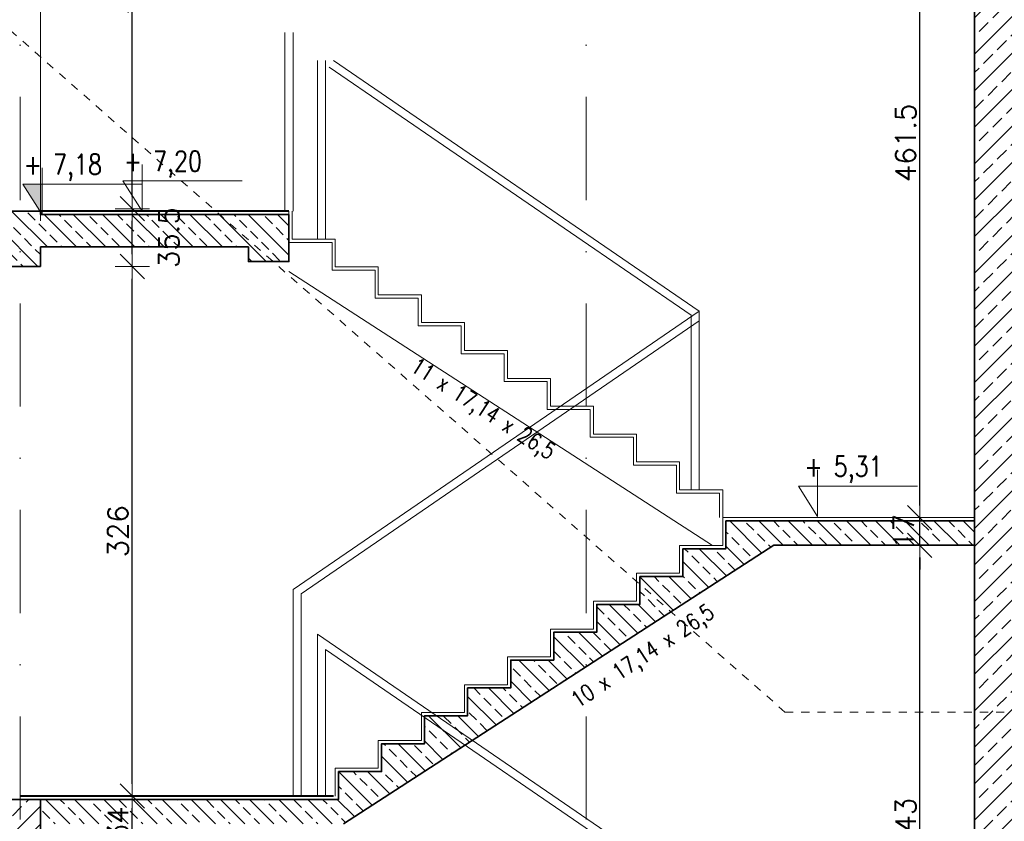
# Model space of a CAD drawing. Header units: millimetres. Extents: x 28291 to 177760, y -399809 to -170937.
# Tile 56 of 256: x 61662 to 62268, y -208662 to -208169. Entities that reach past the tile are written whole.
import ezdxf

# ---------------------------------------------------------------- set-up
doc = ezdxf.new("R2010")
doc.units = ezdxf.units.MM
doc.linetypes.add('2_3', pattern=[1, 0.5, -0.5])
doc.linetypes.add('DASHDOT', pattern=[25.4, 12.7, -6.35, 0, -6.35])
doc.layers.get('0').update_dxf_attribs({"lineweight": 0})
for name, color, linetype, lineweight in [('!! 0_ Istn-widok', 1, 'Continuous', 15), ('!! 1_hatch projektowane ściany', 4, 'Continuous', 5), ('!! 1_PROJ Sciany', 2, 'Continuous', 40), ('!! 1_PROJ widok', 5, 'Continuous', 9), ('!! 1_PROJ ŻELBET', 1, 'Continuous', 35), ('!! wymiary osi', 250, 'Continuous', 9), ('0-osie-liniA', 14, 'DASHDOT', 5), ('0-rzedne-blok', 62, 'Continuous', 13)]:
    doc.layers.add(name, color=color, linetype=linetype, lineweight=lineweight)
doc.layers.add('!! 1_PROJ SCIANY ZREAL - HATCH', color=9, linetype='Continuous', lineweight=0, true_color=0x808080)
doc.layers.add('!! 1_PROJ ŚCIANY  - zrealizowane', color=9, linetype='Continuous', lineweight=35, true_color=0x808080)
doc.styles.add('50', font='ROMANS.shx', dxfattribs={"width": 0.8, "height": 10})
doc.styles.add('DEUTSCH', font='SIMPLEX8')
doc.styles.add('TXT', font='simplex.shx')
doc.dimstyles.new('DIM50', dxfattribs={"dimscale": 5, "dimtxt": 2.5, "dimasz": 1.5, "dimexe": 0, "dimexo": 0, "dimgap": 0.5, "dimtad": 1, "dimdec": 4, "dimrnd": 0.5, "dimdsep": 46, "dimtxsty": 'TXT', "dimblk1": 'TICK1', "dimblk2": 'TICK1', "dimsah": 1, "dimcen": 0, "dimse1": 1, "dimse2": 1, "dimclrd": 1, "dimclre": 7, "dimclrt": 9, "dimadec": 0, "dimazin": 0, "dimtfac": 1, "dimtdec": 4, "dimtmove": 2, "dimatfit": 3, "dimldrblk": 'TICK1', "dimfxl": 1, "dimtolj": 1, "dimarcsym": 0})

# ---------------------------------------------------------------- blocks, each defined once
blk = doc.blocks.new('BLOK OSIE D-E PD')
at = {"layer": '0-osie-liniA', "ltscale": 5}
for points in [[(61662.56735, -214526.31528), (61662.56735, -216318.84626)], [(62011.06735, -214526.31528), (62011.06735, -216318.84626)]]:
    blk.add_lwpolyline(points, dxfattribs=at)
blk = doc.blocks.new('D_kota')
for p, q in [((8.66, 0), (8.66, 23.02)), ((-0.76, 15), (8.66, 15)), ((8.66, 0), (-0.76, 15))]:
    blk.add_line(p, q)
blk.add_lwpolyline([(-0.76, 15), (57.9, 15)])
at = {"style": 'DEUTSCH', "width": 0.8}
blk.add_attdef('POZ.ARCH', (7.32, 19.66), '', height=10, dxfattribs=at)
blk = doc.blocks.new('TICK1')
at = {"color": 2}
blk.add_line((-1, -1), (1, 1), dxfattribs=at)
at = {"color": 0}
for p, q in [((0, -1.4), (0, 1.4)), ((0, 0), (-1, 0))]:
    blk.add_line(p, q, dxfattribs=at)
blk = doc.blocks.new('*D3619')
at = {"layer": '!! wymiary osi', "color": 1, "lineweight": -2, "transparency": 16777216}
blk.add_line((62216.37, -208828.05), (62216.37, -208500.05), dxfattribs=at)
at = {"layer": 'DEFPOINTS', "color": 0, "transparency": 16777216}
for p in [(62216.37, -208492.55), (62233.8, -208492.55), (62233.8, -208835.55)]:
    blk.add_point(p, dxfattribs=at)
at = {"layer": '!! wymiary osi', "color": 1, "lineweight": -2, "transparency": 16777216, "xscale": 7.5, "yscale": 7.5, "zscale": 7.5}
for p, rotation in [((62216.37, -208492.55), 90), ((62216.37, -208835.55), 270)]:
    blk.add_blockref('TICK1', p, dxfattribs=dict(at, rotation=rotation))
at = {"layer": '!! wymiary osi', "color": 9, "transparency": 16777216, "insert": (62207.62, -208664.05), "char_height": 12.5, "attachment_point": 5, "rotation": 90, "style": 'TXT'}
blk.add_mtext('\\A1;343', dxfattribs=at)
blk = doc.blocks.new('*D3620')
at = {"layer": '!! wymiary osi', "color": 1, "lineweight": -2, "transparency": 16777216}
for p, q in [((62216.37, -208468.05), (62216.37, -208460.55)), ((62216.37, -208492.55), (62216.37, -208475.55)), ((62216.37, -208500.05), (62216.37, -208507.55))]:
    blk.add_line(p, q, dxfattribs=at)
at = {"layer": 'DEFPOINTS', "color": 0, "transparency": 16777216}
for p in [(62216.37, -208475.55), (62233.8, -208475.55), (62233.8, -208492.55)]:
    blk.add_point(p, dxfattribs=at)
at = {"layer": '!! wymiary osi', "color": 1, "lineweight": -2, "transparency": 16777216, "xscale": 7.5, "yscale": 7.5, "zscale": 7.5}
for p, rotation in [((62216.37, -208475.55), 270), ((62216.37, -208492.55), 90)]:
    blk.add_blockref('TICK1', p, dxfattribs=dict(at, rotation=rotation))
at = {"layer": '!! wymiary osi', "color": 9, "transparency": 16777216, "insert": (62206.37, -208484.05), "char_height": 12.5, "attachment_point": 5, "rotation": 90, "style": 'TXT'}
blk.add_mtext('\\A1;17', dxfattribs=at)
blk = doc.blocks.new('*D3621')
at = {"layer": '!! wymiary osi', "color": 1, "lineweight": -2, "transparency": 16777216}
blk.add_line((62216.37, -208468.05), (62216.37, -208021.72), dxfattribs=at)
at = {"layer": 'DEFPOINTS', "color": 0, "transparency": 16777216}
for p in [(62216.37, -208014.22), (62233.8, -208014.22), (62233.8, -208475.55)]:
    blk.add_point(p, dxfattribs=at)
at = {"layer": '!! wymiary osi', "color": 1, "lineweight": -2, "transparency": 16777216, "xscale": 7.5, "yscale": 7.5, "zscale": 7.5}
for p, rotation in [((62216.37, -208014.22), 90), ((62216.37, -208475.55), 270)]:
    blk.add_blockref('TICK1', p, dxfattribs=dict(at, rotation=rotation))
at = {"layer": '!! wymiary osi', "color": 9, "transparency": 16777216, "insert": (62207.62, -208244.88), "char_height": 12.5, "attachment_point": 5, "rotation": 90, "style": 'TXT'}
blk.add_mtext('\\A1;461.5', dxfattribs=at)
blk = doc.blocks.new('*D3628')
at = {"layer": '!! wymiary osi', "color": 1, "lineweight": -2, "transparency": 16777216}
blk.add_line((61731.63, -208673.48), (61731.63, -208654.48), dxfattribs=at)
at = {"layer": 'DEFPOINTS', "color": 0, "transparency": 16777216}
for p in [(61675.07, -208646.98), (61731.63, -208646.98), (61675.07, -208680.98)]:
    blk.add_point(p, dxfattribs=at)
at = {"layer": '!! wymiary osi', "color": 1, "lineweight": -2, "transparency": 16777216, "xscale": 7.5, "yscale": 7.5, "zscale": 7.5}
for p, rotation in [((61731.63, -208646.98), 90), ((61731.63, -208680.98), 270)]:
    blk.add_blockref('TICK1', p, dxfattribs=dict(at, rotation=rotation))
at = {"layer": '!! wymiary osi', "color": 9, "transparency": 16777216, "insert": (61722.88, -208663.98), "char_height": 12.5, "attachment_point": 5, "rotation": 90, "style": 'TXT'}
blk.add_mtext('\\A1;34', dxfattribs=at)
blk = doc.blocks.new('*D3629')
at = {"layer": '!! wymiary osi', "color": 1, "lineweight": -2, "transparency": 16777216}
blk.add_line((61731.63, -208639.48), (61731.63, -208328.48), dxfattribs=at)
at = {"layer": 'DEFPOINTS', "color": 0, "transparency": 16777216}
for p in [(61675.07, -208320.98), (61731.63, -208320.98), (61675.07, -208646.98)]:
    blk.add_point(p, dxfattribs=at)
at = {"layer": '!! wymiary osi', "color": 1, "lineweight": -2, "transparency": 16777216, "xscale": 7.5, "yscale": 7.5, "zscale": 7.5}
for p, rotation in [((61731.63, -208320.98), 90), ((61731.63, -208646.98), 270)]:
    blk.add_blockref('TICK1', p, dxfattribs=dict(at, rotation=rotation))
at = {"layer": '!! wymiary osi', "color": 9, "transparency": 16777216, "insert": (61722.88, -208483.98), "char_height": 12.5, "attachment_point": 5, "rotation": 90, "style": 'TXT'}
blk.add_mtext('\\A1;326', dxfattribs=at)
blk = doc.blocks.new('*D3630')
at = {"layer": '!! wymiary osi', "color": 1, "lineweight": -2, "transparency": 16777216}
blk.add_line((61731.63, -208313.48), (61731.63, -208292.89), dxfattribs=at)
at = {"layer": 'DEFPOINTS', "color": 0, "transparency": 16777216}
for p in [(61674.26, -208285.39), (61731.63, -208285.39), (61675.07, -208320.98)]:
    blk.add_point(p, dxfattribs=at)
at = {"layer": '!! wymiary osi', "color": 1, "lineweight": -2, "transparency": 16777216, "xscale": 7.5, "yscale": 7.5, "zscale": 7.5}
for p, rotation in [((61731.63, -208285.39), 90), ((61731.63, -208320.98), 270)]:
    blk.add_blockref('TICK1', p, dxfattribs=dict(at, rotation=rotation))
at = {"layer": '!! wymiary osi', "color": 9, "transparency": 16777216, "insert": (61754.13, -208303.19), "char_height": 12.5, "attachment_point": 5, "rotation": 90, "style": 'TXT'}
blk.add_mtext('\\A1;35.5', dxfattribs=at)
blk = doc.blocks.new('*D3631')
at = {"layer": '!! wymiary osi', "color": 1, "lineweight": -2, "transparency": 16777216}
blk.add_line((61731.63, -208277.89), (61731.63, -208021.72), dxfattribs=at)
at = {"layer": 'DEFPOINTS', "color": 0, "transparency": 16777216}
for p in [(61674.26, -208014.22), (61731.63, -208014.22), (61674.26, -208285.39)]:
    blk.add_point(p, dxfattribs=at)
at = {"layer": '!! wymiary osi', "color": 1, "lineweight": -2, "transparency": 16777216, "xscale": 7.5, "yscale": 7.5, "zscale": 7.5}
for p, rotation in [((61731.63, -208014.22), 90), ((61731.63, -208285.39), 270)]:
    blk.add_blockref('TICK1', p, dxfattribs=dict(at, rotation=rotation))
at = {"layer": '!! wymiary osi', "color": 9, "transparency": 16777216, "insert": (61722.88, -208149.8), "char_height": 12.5, "attachment_point": 5, "rotation": 90, "style": 'TXT'}
blk.add_mtext('\\A1;271', dxfattribs=at)

msp = doc.modelspace()

# ---------------------------------------------------------------- hatches: boundary and pattern name
at = {"layer": '!! 1_hatch projektowane ściany'}
h = msp.add_hatch(dxfattribs=at)
h.set_pattern_fill('ANSI33', color=256, scale=2, angle=90)
h.paths.add_polyline_path([(60842.56735, -208183.97711), (60829.56735, -208183.97711), (60829.56735, -208351.97711), (60842.56735, -208351.97711)])
h.paths.add_polyline_path([(61412.06735, -208300.97711), (61399.56735, -208300.97711), (61399.56735, -208306.97711), (60854.56735, -208306.97711), (60854.56735, -208183.97711), (60842.56735, -208183.97711), (60842.56735, -208351.97711), (60854.56735, -208351.97711), (60854.56735, -208326.97711), (61412.06735, -208326.97711)])
h.paths.add_polyline_path([(61675.06965, -208308.97711), (61762.45107, -208308.97711), (61739.7238, -208288.97711), (61675.06965, -208288.97711), (61675.06965, -208286.97711), (61650.06965, -208286.97711), (61650.06965, -208300.97711), (61412.06735, -208300.97711), (61412.06735, -208326.97711), (61424.56735, -208326.97711), (61424.56735, -208320.97711), (61675.06965, -208320.97711)])
h.paths.add_polyline_path([(61828.06965, -208288.97711), (61739.7238, -208288.97711), (61762.45107, -208308.97711), (61803.06965, -208308.97711), (61803.06965, -208317.98496), (61828.06965, -208317.98496)])
h = msp.add_hatch(dxfattribs=at)
h.set_pattern_fill('ANSI33', color=256, scale=2, angle=90)
h.paths.add_polyline_path([(61936.38889, -208615.59989), (61911.56965, -208598.58098), (61911.56965, -208614.69139), (61885.06965, -208614.69139), (61885.06965, -208631.83425), (61858.56965, -208631.83425), (61858.56965, -208648.97711), (61675.06965, -208648.97711), (61675.06965, -208663.97711), (61861.61325, -208663.97711)])
h.paths.add_polyline_path([(61918.90529, -208597.54854), (61911.56965, -208597.54854), (61911.56965, -208598.58098), (61936.38889, -208615.59989), (61940.93807, -208612.65673)])
h.paths.add_polyline_path([(62011.06735, -208567.28554), (62011.06735, -208546.11996), (61991.06965, -208546.11996), (61991.06965, -208563.26282), (61964.56965, -208563.26282), (61964.56965, -208580.40568), (61938.06965, -208580.40568), (61938.06965, -208597.54854), (61918.90529, -208597.54854), (61940.93807, -208612.65673)])
h.paths.add_polyline_path([(62036.95275, -208550.53859), (62017.56965, -208533.48146), (62017.56965, -208546.11996), (62011.06735, -208546.11996), (62011.06735, -208567.28554)])
h.paths.add_polyline_path([(62126.58673, -208492.54854), (62250.06965, -208492.54854), (62250.06965, -208477.54854), (62097.06965, -208477.54854), (62097.06965, -208494.69139), (62070.56965, -208494.69139), (62070.56965, -208511.83425), (62044.06965, -208511.83425), (62044.06965, -208528.97711), (62017.56965, -208528.97711), (62017.56965, -208533.48146), (62036.95275, -208550.53859)])
at = {"layer": '!! 1_PROJ SCIANY ZREAL - HATCH'}
h = msp.add_hatch(dxfattribs=at)
h.set_pattern_fill('ANSI33', color=256, scale=2.5)
h.paths.add_polyline_path([(62275.06965, -207991.73849), (62250.06965, -207991.73849), (62250.06965, -209026.97711), (62275.06965, -209026.97711)])
at = {"layer": '!! 1_PROJ ŚCIANY  - zrealizowane'}
h = msp.add_hatch(dxfattribs=at)
h.set_pattern_fill('ANSI33', color=256, scale=2.5)
h.paths.add_polyline_path([(60829.56735, -208705.97711), (60829.56735, -208661.47711), (61650.06965, -208660.97711), (61650.06965, -208648.97711), (61675.06965, -208648.97711), (61675.06965, -208680.97711), (60854.56735, -208680.97711), (60854.56735, -208705.97711)])
at = {"layer": '0-rzedne-blok'}
h = msp.add_hatch(color=256, dxfattribs=at)
h.dxf.hatch_style = 1
h.paths.add_polyline_path([(61676.06397, -208288.97711), (61664.28821, -208270.22711), (61676.06397, -208270.22711)])

# ---------------------------------------------------------------- linework, layer by layer
at = {"layer": '!! 0_ Istn-widok', "linetype": '2_3', "ltscale": 10}
for points in [[(62133.39629, -208595.23097), (61412.06735, -207960.4615)], [(62133.39629, -208595.23097), (63380.06373, -208595.23097)]]:
    msp.add_lwpolyline(points, dxfattribs=at)
at = {"layer": '!! 1_PROJ Sciany'}
for points in [[(61828.06965, -208286.97711), (61675.06965, -208286.97711)], [(61855.57196, -208646.97711), (61662.56735, -208646.97711)]]:
    msp.add_lwpolyline(points, dxfattribs=at)
at = {"layer": '!! 1_PROJ widok'}
for p, q in [((61675.06965, -208292.97711), (61675.06965, -208014.21604)), ((62095.06965, -208475.54854), (62250.06965, -208475.54854))]:
    msp.add_line(p, q, dxfattribs=at)
for points in [[(61825.57196, -208286.97711), (61825.57196, -208176.97711)], [(61830.57196, -208286.97711), (61830.57196, -208176.97711)], [(61845.57196, -208304.11996), (61845.57196, -208194.11996)], [(61850.57196, -208304.11996), (61850.57196, -208194.11996)], [(62080.57196, -208348.40568), (61855.57196, -208194.11996)], [(62075.57196, -208351.03971), (61852.74432, -208198.24361)], [(61828.06965, -208286.97711), (61828.06965, -208306.11996), (61854.56965, -208306.11996), (61854.56965, -208323.26282), (61881.06965, -208323.26282), (61881.06965, -208340.40568), (61907.56965, -208340.40568), (61907.56965, -208357.54854), (61934.06965, -208357.54854), (61934.06965, -208374.69139), (61960.56965, -208374.69139), (61960.56965, -208391.83425), (61987.06965, -208391.83425), (61987.06965, -208408.97711), (62013.56965, -208408.97711), (62013.56965, -208426.11996), (62040.06965, -208426.11996), (62040.06965, -208443.26282), (62066.56965, -208443.26282), (62066.56965, -208460.40568), (62093.06965, -208460.40568), (62093.06965, -208475.54854)], [(61830.06965, -208286.97711), (61830.06965, -208304.11996), (61856.56965, -208304.11996), (61856.56965, -208321.26282), (61883.06965, -208321.26282), (61883.06965, -208338.40568), (61909.56965, -208338.40568), (61909.56965, -208355.54854), (61936.06965, -208355.54854), (61936.06965, -208372.69139), (61962.56965, -208372.69139), (61962.56965, -208389.83425), (61989.06965, -208389.83425), (61989.06965, -208406.97711), (62015.56965, -208406.97711), (62015.56965, -208424.11996), (62042.06965, -208424.11996), (62042.06965, -208441.26282), (62068.56965, -208441.26282), (62068.56965, -208458.40568), (62095.06965, -208458.40568), (62095.06965, -208475.54854)], [(62088.86168, -208492.69139), (61828.06965, -208323.98496)], [(61830.57196, -208646.97711), (61830.57196, -208519.83425), (62080.57196, -208348.40568)], [(62075.57196, -208458.40568), (62075.57196, -208351.03971)], [(62080.57196, -208458.40568), (62080.57196, -208348.40568)], [(61835.57196, -208646.97711), (61835.57196, -208522.46828), (62080.57196, -208354.46828)], [(61856.56965, -208646.97711), (61856.56965, -208629.83425), (61883.06965, -208629.83425), (61883.06965, -208612.69139), (61909.56965, -208612.69139), (61909.56965, -208595.54854), (61936.06965, -208595.54854), (61936.06965, -208578.40568), (61962.56965, -208578.40568), (61962.56965, -208561.26282), (61989.06965, -208561.26282), (61989.06965, -208544.11996), (62015.56965, -208544.11996), (62015.56965, -208526.97711), (62042.06965, -208526.97711), (62042.06965, -208509.83425), (62068.56965, -208509.83425), (62068.56965, -208492.69139), (62095.06965, -208492.69139), (62095.06965, -208475.54854)], [(61845.57196, -208646.97711), (61845.57196, -208547.26282), (62080.57196, -208708.40568)], [(61850.57196, -208646.97711), (61850.57196, -208556.75399), (62075.57196, -208711.03971)]]:
    msp.add_lwpolyline(points, dxfattribs=at)
at = {"layer": '!! 1_PROJ ŚCIANY  - zrealizowane'}
msp.add_line((62250.06965, -209166.97711), (62250.06965, -207991.73849), dxfattribs=at)
for points in [[(61650.06965, -208648.97711), (61675.06965, -208648.97711)], [(61675.06965, -208648.97711), (61675.06965, -208680.97711)]]:
    msp.add_lwpolyline(points, dxfattribs=at)
at = {"layer": '!! 1_PROJ ŻELBET'}
for p, q in [((62097.06965, -208477.54854), (62250.06965, -208477.54854)), ((62126.58673, -208492.54854), (62250.06965, -208492.54854))]:
    msp.add_line(p, q, dxfattribs=at)
for points in [[(61675.06965, -208288.97711), (61675.06965, -208286.97711), (61650.06965, -208286.97711), (61650.06965, -208300.97711)], [(61828.06965, -208288.97711), (61675.06965, -208288.97711)], [(61828.06965, -208288.97711), (61828.06965, -208317.98496), (61803.06965, -208317.98496), (61803.06965, -208308.97711)], [(61803.06965, -208308.97711), (61675.06965, -208308.97711)], [(61675.06965, -208308.97711), (61675.06965, -208320.97711)], [(61675.06965, -208320.97711), (61424.56735, -208320.97711), (61424.56735, -208326.97711), (60854.56735, -208326.97711)], [(61675.06965, -208648.97711), (61858.56965, -208648.97711), (61858.56965, -208631.83425), (61885.06965, -208631.83425), (61885.06965, -208614.69139), (61911.56965, -208614.69139), (61911.56965, -208597.54854), (61938.06965, -208597.54854), (61938.06965, -208580.40568), (61964.56965, -208580.40568), (61964.56965, -208563.26282), (61991.06965, -208563.26282), (61991.06965, -208546.11996), (62017.56965, -208546.11996), (62017.56965, -208528.97711), (62044.06965, -208528.97711), (62044.06965, -208511.83425), (62070.56965, -208511.83425), (62070.56965, -208494.69139), (62097.06965, -208494.69139), (62097.06965, -208477.54854)], [(61861.61325, -208663.97711), (62126.58673, -208492.54854)]]:
    msp.add_lwpolyline(points, dxfattribs=at)
at = {"layer": '0-rzedne-blok'}
msp.add_lwpolyline([(61676.06397, -208288.97711), (61664.28821, -208270.22711), (61676.06397, -208270.22711)], close=True, dxfattribs=at)

# ---------------------------------------------------------------- block references
msp.add_blockref('BLOK OSIE D-E PD', (0, 6945.20117))
ref = msp.add_blockref('D_kota', (61726.82496, -208286.97711), dxfattribs=dict(at, xscale=1.250000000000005, yscale=1.250000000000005, zscale=1.250000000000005))
ref.add_attrib('POZ.ARCH', '+ 7,20', (61726.47336, -208262.39716), dxfattribs={"layer": '0', "height": 12.5, "style": 'DEUTSCH', "width": 0.8})
ref = msp.add_blockref('D_kota', (61665.23865, -208288.97711), dxfattribs=dict(at, xscale=1.250000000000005, yscale=1.250000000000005, zscale=1.250000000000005))
ref.add_attrib('POZ.ARCH', '+ 7,18', (61664.88705, -208264.39716), dxfattribs={"layer": '0', "height": 12.5, "style": 'DEUTSCH', "width": 0.8})
ref = msp.add_blockref('D_kota', (62142.62432, -208474.88805), dxfattribs=dict(at, xscale=1.250000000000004, yscale=1.250000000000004, zscale=1.250000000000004))
ref.add_attrib('POZ.ARCH', '+ 5,31 ', (62145.40819, -208450.3081), dxfattribs={"layer": '0', "height": 12.5, "style": 'DEUTSCH', "width": 0.8})

# ---------------------------------------------------------------- texts
at = {"layer": '!! wymiary osi', "char_height": 10, "attachment_point": 1, "style": '50'}
for s, insert, rotation in [('11 x 17,14 x 26,5', (61907.58023, -208376.45059), 327.20399115), ('10 x 17,14 x 26,5', (62000.43815, -208584.85602), 33.88847813)]:
    msp.add_mtext_dynamic_manual_height_columns(s, width=150.9172737, gutter_width=50, heights=[0], dxfattribs=dict(at, insert=insert, rotation=rotation))

# ---------------------------------------------------------------- dimensions: what is measured, and where the dimension line sits
at = {"layer": '!! wymiary osi'}
for base, p1, p2, picture, middle in [((61731.63079, -208014.21604), (61674.26433, -208285.39391), (61674.26433, -208014.21604), '*D3631', (61722.88079, -208149.80497)), ((62216.3654, -208014.21604), (62233.79786, -208475.54854), (62233.79786, -208014.21604), '*D3621', (62207.6154, -208244.88229)), ((61731.63079, -208285.39391), (61675.06965, -208320.97711), (61674.26433, -208285.39391), '*D3630', (61754.13079, -208303.18551)), ((61731.63079, -208320.97711), (61675.06965, -208646.97711), (61675.06965, -208320.97711), '*D3629', (61722.88079, -208483.97711)), ((62216.3654, -208475.54854), (62233.79786, -208492.54854), (62233.79786, -208475.54854), '*D3620', (62206.3654, -208484.04854)), ((62216.3654, -208492.54854), (62233.79786, -208835.54854), (62233.79786, -208492.54854), '*D3619', (62207.6154, -208664.04854)), ((61731.63079, -208646.97711), (61675.06965, -208680.97711), (61675.06965, -208646.97711), '*D3628', (61722.88079, -208663.97711))]:
    dim = msp.add_linear_dim(base=base, p1=p1, p2=p2, angle=90, dimstyle='DIM50', dxfattribs=at)
    dim.commit()
    dim.dimension.update_dxf_attribs({"geometry": picture, "text_midpoint": middle})

doc.saveas('drawing.dxf')
